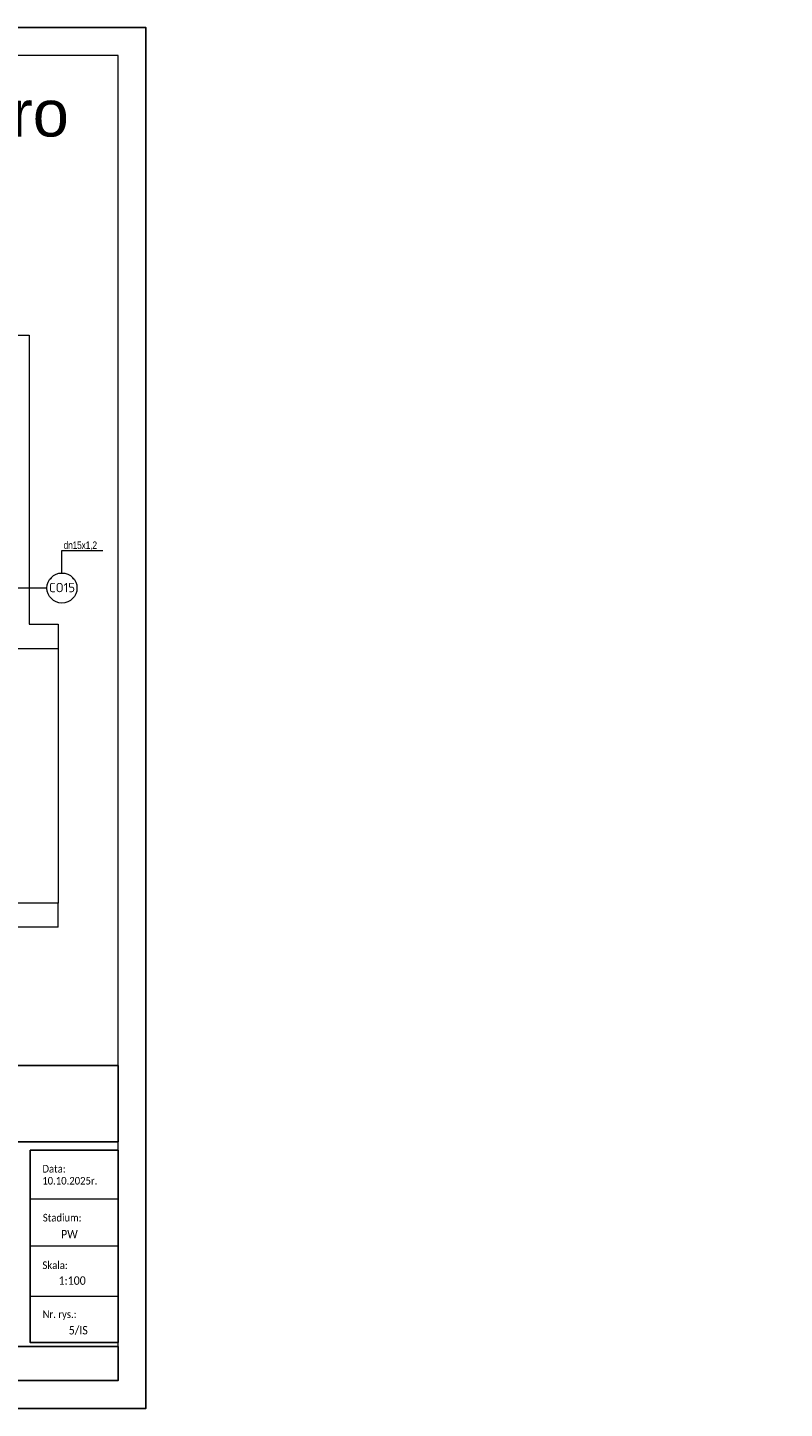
# Model space of a CAD drawing. Header units: millimetres. Extents: x -2390 to 43572, y -15084 to -12114.
# Tile 52 of 52: x 34991 to 36619, y -15084 to -12114. Entities that reach past the tile are written whole.
import ezdxf
from ezdxf import colors
from ezdxf.entities.mleader import LeaderData, LeaderLine
from ezdxf.math import Vec2, Vec3

# ---------------------------------------------------------------- set-up
doc = ezdxf.new("R2010")
doc.units = ezdxf.units.MM
for name, color, linetype, lineweight in [('IS-Grzejnik_etykieta', 7, 'Continuous', 5), ('IS-opis', 7, 'Continuous', 25), ('IS-ramka', 7, 'Continuous', 15), ('wymiary', 6, 'Continuous', 5), ('ściany nośne', 1, 'Continuous', 25)]:
    doc.layers.add(name, color=color, linetype=linetype, lineweight=lineweight)
doc.layers.add('IS-pomocnicze', color=2, linetype='Continuous', plot=False)
doc.styles.add('Arial_Narrow_____', font='ARIALN.TTF')
doc.styles.get("Standard").update_dxf_attribs({"font": 'arial.ttf'})
doc.styles.add('TABELKA', font='romans.shx', dxfattribs={"width": 0.9})

# ---------------------------------------------------------------- blocks, each defined once
blk = doc.blocks.new('_None')

msp = doc.modelspace()

# ---------------------------------------------------------------- linework, layer by layer
at = {"color": 0, "lineweight": 15, "ltscale": 10}
for p, q in [((35185.3, -14633.9), (34996, -14633.9)), ((35185.3, -14735.4), (34996, -14735.4)), ((34996, -14842.3), (35185.3, -14842.3))]:
    msp.add_line(p, q, dxfattribs=at)
at = {"color": 0, "ltscale": 10}
for points in [[(33683.8, -14346.1), (35185.3, -14346.1), (35185.3, -14510.6), (33683.8, -14510.6)], [(34996, -14528.8), (35185.3, -14528.8), (35185.3, -14942.1), (34996, -14942.1)], [(33683.8, -14951.2), (35185.3, -14951.2), (35185.3, -15024), (33683.8, -15024)]]:
    msp.add_lwpolyline(points, close=True, dxfattribs=at)
at = {"layer": 'IS-pomocnicze', "transparency": 33554687}
msp.add_lwpolyline([(29245.3, -15084), (35245.3, -15084), (35245.3, -12114), (29245.3, -12114), (29245.3, -15084)], dxfattribs=at)
at = {"layer": 'IS-ramka', "transparency": 33554687}
msp.add_lwpolyline([(29305.3, -15024), (35185.3, -15024), (35185.3, -12174), (29305.3, -12174)], close=True, dxfattribs=at)
at = {"layer": 'ściany nośne', "color": 252, "lineweight": 0}
for p, q in [((33109.2, -12775.2), (34994.2, -12775.2)), ((34994.2, -12775.2), (34994.2, -13397.2)), ((34994.2, -13397.2), (35056.2, -13397.2)), ((35056.2, -13397.2), (35056.2, -13449.2)), ((34850.2, -13449.2), (35056.2, -13449.2)), ((34942.2, -13449.2), (35004.2, -13449.2)), ((35056.2, -13449.2), (35056.2, -13997.2)), ((35004.2, -13997.2), (34623.2, -13997.2)), ((35056.2, -13997.2), (34685.2, -13997.2)), ((35056.2, -14049.2), (35056.2, -13997.2)), ((35056.2, -14049.2), (33064.2, -14049.2))]:
    msp.add_line(p, q, dxfattribs=at)

# ---------------------------------------------------------------- texts
at = {"color": 0, "ltscale": 10, "char_height": 27.3, "width": 1403.675, "attachment_point": 1}
for insert in [(26613.5, -14358.7), (33710.4, -14358.7)]:
    msp.add_mtext('\\pi354.59;{\\fCalibri|b0|i0|c0|p34;Pracownia Projektowa "KONSTRUKTOR"\\P\\pi239.68;siedziba: ul. Wojska Polskiego 5, 58-160 Świebodzice,\\P\\pi297.58;biuro: ul. Broniewskiego 1B, 58-309 Wałbrzych}', dxfattribs=dict(at, insert=insert))
at = {"color": 0, "ltscale": 10, "attachment_point": 1, "style": 'TABELKA'}
for s, insert, char_height, width in [('\\fCalibri|b0|i0|c0|p0;\\W0.9;Data:', (35022.5, -14560.3), 16.38, 198.396), ('{\\fCalibri|b0|i0|c238|p34;10.10.2025r.}', (35022.1, -14586.1), 16.38, 198.38), ('\\fCalibri|b0|i0|c0|p0;\\W0.9;Stadium:', (35023.4, -14665.6), 16.38, 198.396), ('{\\fCalibri|b0|i0|c238|p34;PW}', (35062.6, -14700.3), 18.2, 42.786), ('\\fCalibri|b0|i0|c0|p0;\\W0.9;Skala:', (35022.5, -14767.8), 16.38, 198.396), ('{\\fCalibri|b0|i0|c0|p0;1:100}', (35057.1, -14799.9), 18.2, 198.38), ('\\fCalibri|b0|i0|c0|p0;\\W0.9;Nr. rys.:', (35022.8, -14873.2), 16.38, 198.396), ('{\\fCalibri|b0|i0|c238|p34;5/IS}', (35079.1, -14906.7), 18.2, 198.38)]:
    msp.add_mtext(s, dxfattribs=dict(at, insert=insert, char_height=char_height, width=width))
at = {"layer": 'ściany nośne', "color": 252, "lineweight": 0, "insert": (34636.8, -12248.2), "char_height": 100, "width": 2924.362, "attachment_point": 1}
msp.add_mtext('I Piętro', dxfattribs=at)

# ---------------------------------------------------------------- next in the draw order: texts
at = {"layer": 'IS-Grzejnik_etykieta', "insert": (35032.1, -13308.4), "char_height": 20, "width": 65.015, "attachment_point": 1, "style": 'Arial_Narrow_____', "bg_fill": 2}
msp.add_mtext('\\pxqc;{\\fISOCPEUR|b0|i0|c238|p34;CO15}', dxfattribs=at)

# ---------------------------------------------------------------- next in the draw order: linework, layer by layer
at = {"layer": 'wymiary', "color": 0}
msp.add_line((35032.2, -13319.4), (34956, -13319.4), dxfattribs=at)
msp.add_circle((35064.5, -13319.4), 32.3, dxfattribs=at)

# ---------------------------------------------------------------- next in the draw order: leaders
at = {"layer": 'IS-opis', "color": 7}
ml = msp.add_multileader_mtext('Standard', dxfattribs=at)
ml.set_content('{\\fArial Narrow|b0|i0|c238|p34;\\W1;\\T0.95;\\C256;dn15x1,2}', color=7, style='TABELKA')
ml.set_leader_properties(color=256, linetype='ByLayer', lineweight=5)
ml.set_arrow_properties(name='NONE')
ml.build(insert=Vec2(0, 0))
ml.multileader.update_dxf_attribs({"has_dogleg": 0, "text_left_attachment_type": 6, "text_right_attachment_type": 6, "dogleg_length": 0, "arrow_head_size": 0})
ctx = ml.context
ctx.base_point, ctx.char_height, ctx.arrow_head_size, ctx.landing_gap_size, ctx.plane_origin, ctx.plane_y_axis = Vec3(35064.5, -13238.5), 16, 0, 4, Vec3(31776.4, -13716.4), Vec3(0, 1, 0)
ctx.left_attachment, ctx.right_attachment, ctx.text_align_type = 6, 6, 1
notes = []
notes.append((ctx, [(1, (1, 1, 0), (35064.5, -13238.5), (1, 0), 0, [(0, [(35064.5, -13287.1)], 0, [])])]))
ctx.mtext.insert, ctx.mtext.alignment, ctx.mtext.line_spacing_style, ctx.mtext.flow_direction = Vec3(35103.8, -13219.3), 2, 2, 5
ctx.mtext.has_bg_fill, ctx.mtext.bg_color, ctx.mtext.bg_scale_factor, ctx.mtext.bg_transparency, ctx.mtext.use_window_bg_color = 1, -1027028792, 1.5, 0, 1
for ctx, leaders in notes:
    for number, flags, end, landing, length, lines in leaders:
        leader = LeaderData()
        leader.index, (leader.has_last_leader_line, leader.has_dogleg_vector, leader.attachment_direction) = number, flags
        leader.last_leader_point, leader.dogleg_vector, leader.dogleg_length = Vec3(end), Vec3(landing), length
        for number, points, colour, breaks in lines:
            line = LeaderLine()
            line.index, line.vertices, line.color, line.breaks = number, Vec3.list(points), colors.encode_raw_color(colour), breaks
            leader.lines.append(line)
        ctx.leaders.append(leader)

doc.saveas('drawing.dxf')
